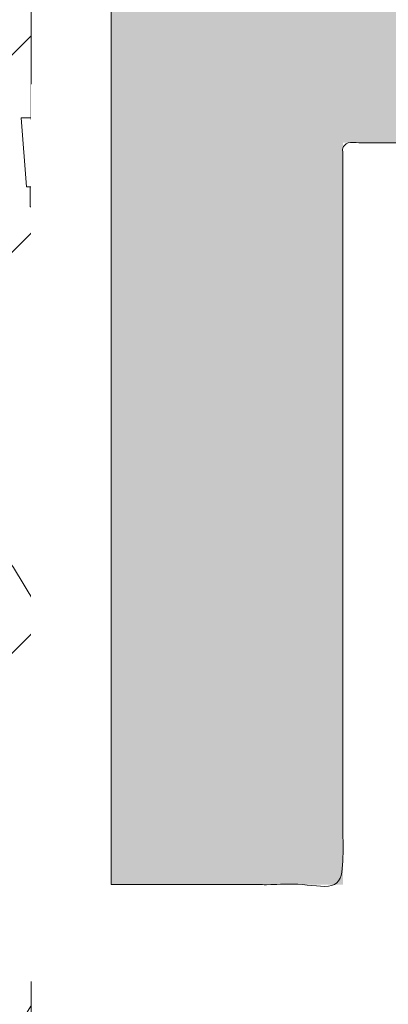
# Model space of a CAD drawing. Header units: inches. Extents: x -416 to -272, y -73 to 47.
# Tile 8 of 206: x -408.934 to -408.386, y -23.252 to -21.789. Entities that reach past the tile are written whole.
import ezdxf

# ---------------------------------------------------------------- set-up
doc = ezdxf.new("R2010")
doc.units = ezdxf.units.IN
doc.header["$LTSCALE"] = 32
doc.header["$MEASUREMENT"] = 0
doc.linetypes.add('Dash Style-1', pattern=[0.083328, 0.041656, -0.041672])
for name, color, linetype, lineweight in [('Black', 7, 'Continuous', 18), ('DashLine', 7, 'Continuous', 13), ('DashLineFill', 7, 'Dash Style-1', 13), ('Drawing', 7, 'Continuous', 18), ('Metal-Black', 7, 'Continuous', 18), ('Metal-DeskStructure', 7, 'Continuous', 13), ('None', 7, 'Continuous', 18), ('SolidLine', 7, 'Continuous', 15), ('Wood_1-H', 7, 'Continuous', 13)]:
    doc.layers.add(name, color=color, linetype=linetype, lineweight=lineweight)
pattern_1 = [(45, (0, 0), (-1.61301565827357, 1.935715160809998), []), (45, (-1.0608, 1.0608), (-0.4723460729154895, 0.4167612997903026), [])]

# ---------------------------------------------------------------- blocks, each defined once
blk = doc.blocks.new('1BRPFY-Leg_Plate (2D)')
at = {"layer": 'DashLineFill', "linetype": 'Continuous', "lineweight": 13}
h = blk.add_hatch(dxfattribs=at)
h.set_pattern_fill('Steel', color=253, style=0, pattern_type=2)
h.set_pattern_definition(pattern_1)
edge = h.paths.add_edge_path()
edge.add_arc((-1.704724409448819, 1.704724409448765), 0.1259842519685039, 90, 180, ccw=False)
edge.add_line((-1.704724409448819, 1.830708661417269), (1.704724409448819, 1.830708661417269))
edge.add_arc((1.704724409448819, 1.704724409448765), 0.1259842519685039, 0, 90, ccw=False)
edge.add_line((1.830708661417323, 1.704724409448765), (1.830708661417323, -1.704724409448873))
edge.add_arc((1.704724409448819, -1.704724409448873), 0.125984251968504, -89.99999999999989, 1.1368683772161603e-13, ccw=False)
edge.add_line((1.704724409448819, -1.830708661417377), (-1.704724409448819, -1.830708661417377))
edge.add_arc((-1.704724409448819, -1.704724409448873), 0.125984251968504, 180, 269.99999999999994, ccw=False)
edge.add_line((-1.830708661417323, -1.704724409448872), (-1.830708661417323, 1.704724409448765))
at = {"layer": 'DashLineFill', "flags": 128}
blk.add_lwpolyline([(-1.830708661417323, 1.704724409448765, -0.414213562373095), (-1.704724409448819, 1.830708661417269), (1.704724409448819, 1.830708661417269, -0.414213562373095), (1.830708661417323, 1.704724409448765), (1.830708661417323, -1.704724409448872, -0.414213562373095), (1.704724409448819, -1.830708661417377), (-1.704724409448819, -1.830708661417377, -0.414213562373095), (-1.830708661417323, -1.704724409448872)], format="xyb", close=True, dxfattribs=at)
blk = doc.blocks.new('1BP8DW-Leveler (2D)')
at = {"layer": 'DashLine', "flags": 128}
for points in [[(0.625, -1.786516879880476e-14), (0.6219904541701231, -0.06126071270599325), (0.6129908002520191, -0.1219314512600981), (0.5980877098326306, -0.1814279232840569), (0.5774247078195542, -0.2391771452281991), (0.551200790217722, -0.2946229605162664), (0.5196685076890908, -0.3472313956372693), (0.4831315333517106, -0.3964958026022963), (0.4419417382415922, -0.4419417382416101), (0.3964958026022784, -0.4831315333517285), (0.3472313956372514, -0.5196685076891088), (0.2946229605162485, -0.5512007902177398), (0.2391771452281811, -0.5774247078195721), (0.181427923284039, -0.5980877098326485), (0.1219314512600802, -0.612990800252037), (0.06126071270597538, -0.6219904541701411), (0, -0.625000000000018), (-0.06126071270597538, -0.6219904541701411), (-0.1219314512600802, -0.612990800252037), (-0.181427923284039, -0.5980877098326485), (-0.2391771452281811, -0.5774247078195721), (-0.2946229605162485, -0.5512007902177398), (-0.3472313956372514, -0.5196685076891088), (-0.3964958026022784, -0.4831315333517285), (-0.4419417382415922, -0.4419417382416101), (-0.4831315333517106, -0.3964958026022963), (-0.5196685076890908, -0.3472313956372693), (-0.551200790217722, -0.2946229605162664), (-0.5774247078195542, -0.2391771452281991), (-0.5980877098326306, -0.1814279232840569), (-0.6129908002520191, -0.1219314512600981), (-0.6219904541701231, -0.06126071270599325), (-0.625, -1.786516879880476e-14), (-0.6219904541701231, 0.06126071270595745), (-0.6129908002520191, 0.1219314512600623), (-0.5980877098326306, 0.1814279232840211), (-0.5774247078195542, 0.2391771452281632), (-0.551200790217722, 0.2946229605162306), (-0.5196685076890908, 0.3472313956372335), (-0.4831315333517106, 0.3964958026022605), (-0.4419417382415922, 0.4419417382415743), (-0.3964958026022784, 0.4831315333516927), (-0.3472313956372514, 0.5196685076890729), (-0.2946229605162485, 0.5512007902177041), (-0.2391771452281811, 0.5774247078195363), (-0.181427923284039, 0.5980877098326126), (-0.1219314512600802, 0.6129908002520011), (-0.06126071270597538, 0.6219904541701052), (0, 0.6249999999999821), (0.06126071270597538, 0.6219904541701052), (0.1219314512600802, 0.6129908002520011), (0.181427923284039, 0.5980877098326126), (0.2391771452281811, 0.5774247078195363), (0.2946229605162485, 0.5512007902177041), (0.3472313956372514, 0.5196685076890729), (0.3964958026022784, 0.4831315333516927), (0.4419417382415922, 0.4419417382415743), (0.4831315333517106, 0.3964958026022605), (0.5196685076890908, 0.3472313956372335), (0.551200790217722, 0.2946229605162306), (0.5774247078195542, 0.2391771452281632), (0.5980877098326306, 0.1814279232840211), (0.6129908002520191, 0.1219314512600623), (0.6219904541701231, 0.06126071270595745)], [(0, 0.1562499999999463), (0.01531517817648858, 0.1554976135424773), (0.03048286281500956, 0.1532477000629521), (0.04535698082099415, 0.1495219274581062), (0.05979428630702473, 0.1443561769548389), (0.07365574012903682, 0.1378001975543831), (0.08680784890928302, 0.129917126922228), (0.09912395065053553, 0.1207828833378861), (0.1104854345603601, 0.1104854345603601), (0.1207828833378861, 0.09912395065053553), (0.129917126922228, 0.08680784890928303), (0.1378001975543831, 0.0736557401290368), (0.1443561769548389, 0.05979428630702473), (0.1495219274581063, 0.04535698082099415), (0.1532477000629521, 0.03048286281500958), (0.1554976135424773, 0.01531517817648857), (0.1562499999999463, 9.56755311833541e-18), (0.1554976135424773, -0.01531517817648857), (0.1532477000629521, -0.03048286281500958), (0.1495219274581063, -0.04535698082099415), (0.1443561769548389, -0.05979428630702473), (0.1378001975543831, -0.0736557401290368), (0.129917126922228, -0.08680784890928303), (0.1207828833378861, -0.09912395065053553), (0.1104854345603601, -0.1104854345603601), (0.09912395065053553, -0.1207828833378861), (0.08680784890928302, -0.129917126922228), (0.07365574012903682, -0.1378001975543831), (0.05979428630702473, -0.1443561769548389), (0.04535698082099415, -0.1495219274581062), (0.03048286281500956, -0.1532477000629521), (0.01531517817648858, -0.1554976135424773), (0, -0.1562499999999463), (-0.01531517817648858, -0.1554976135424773), (-0.03048286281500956, -0.1532477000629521), (-0.04535698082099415, -0.1495219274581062), (-0.05979428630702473, -0.1443561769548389), (-0.07365574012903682, -0.1378001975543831), (-0.08680784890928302, -0.129917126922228), (-0.09912395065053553, -0.1207828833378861), (-0.1104854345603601, -0.1104854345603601), (-0.1207828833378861, -0.09912395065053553), (-0.129917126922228, -0.08680784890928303), (-0.1378001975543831, -0.0736557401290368), (-0.1443561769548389, -0.05979428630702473), (-0.1495219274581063, -0.04535698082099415), (-0.1532477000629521, -0.03048286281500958), (-0.1554976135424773, -0.01531517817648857), (-0.1562499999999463, 9.56755311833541e-18), (-0.1554976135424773, 0.01531517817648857), (-0.1532477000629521, 0.03048286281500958), (-0.1495219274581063, 0.04535698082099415), (-0.1443561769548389, 0.05979428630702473), (-0.1378001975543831, 0.0736557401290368), (-0.129917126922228, 0.08680784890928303), (-0.1207828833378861, 0.09912395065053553), (-0.1104854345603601, 0.1104854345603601), (-0.09912395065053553, 0.1207828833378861), (-0.08680784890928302, 0.129917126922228), (-0.07365574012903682, 0.1378001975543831), (-0.05979428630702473, 0.1443561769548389), (-0.04535698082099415, 0.1495219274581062), (-0.03048286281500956, 0.1532477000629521), (-0.01531517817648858, 0.1554976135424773)], [(5.740531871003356e-18, 0.09374999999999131), (-0.08118988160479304, 0.04687499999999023), (-0.08118988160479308, -0.04687500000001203), (-1.722159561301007e-17, -0.09375000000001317), (0.08118988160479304, -0.04687500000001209), (0.08118988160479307, 0.0468749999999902)]]:
    blk.add_lwpolyline(points, close=True, dxfattribs=at)
blk = doc.blocks.new('1BRPX8-Util_Bkt_Lg-F (2D)')
at = {"layer": 'DashLineFill', "linetype": 'Continuous', "lineweight": 13}
h = blk.add_hatch(dxfattribs=at)
h.set_pattern_fill('Steel', color=253, style=0, pattern_type=2)
h.set_pattern_definition(pattern_1)
edge = h.paths.add_edge_path()
edge.add_line((-4.468503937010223, 7.539370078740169), (-2.421259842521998, 7.539370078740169))
edge.add_line((-2.421259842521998, 7.539370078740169), (-2.421259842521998, 7.917322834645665))
edge.add_arc((-2.303149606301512, 7.91732283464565), 0.1181102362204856, 90.0000000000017, 179.9999999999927, ccw=False)
edge.add_line((-2.303149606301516, 8.035433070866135), (2.303149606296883, 8.035433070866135))
edge.add_arc((2.30314960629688, 7.917322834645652), 0.1181102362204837, 6.423306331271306e-12, 89.99999999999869, ccw=False)
edge.add_line((2.421259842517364, 7.917322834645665), (2.421259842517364, 7.539370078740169))
edge.add_line((2.421259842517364, 7.539370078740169), (4.46850393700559, 7.539370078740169))
edge.add_line((4.46850393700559, 7.539370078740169), (4.46850393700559, 7.405511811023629))
edge.add_line((4.46850393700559, 7.405511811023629), (3.129921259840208, 7.405511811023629))
edge.add_line((3.129921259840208, 7.405511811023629), (3.129921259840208, -2.011811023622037))
edge.add_line((3.129921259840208, -2.011811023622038), (4.46850393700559, -2.011811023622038))
edge.add_line((4.46850393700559, -2.011811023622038), (4.46850393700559, -2.145669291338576))
edge.add_line((4.46850393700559, -2.145669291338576), (2.421259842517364, -2.145669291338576))
edge.add_line((2.421259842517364, -2.145669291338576), (2.421259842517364, -2.523622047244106))
edge.add_arc((2.303149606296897, -2.523622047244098), 0.1181102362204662, 269.9999999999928, 359.9999999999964, ccw=False)
edge.add_line((2.303149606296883, -2.641732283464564), (-2.303149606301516, -2.641732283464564))
edge.add_arc((-2.303149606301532, -2.523622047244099), 0.1181102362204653, 180.0000000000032, 270.0000000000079, ccw=False)
edge.add_line((-2.421259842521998, -2.523622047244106), (-2.421259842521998, -2.145669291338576))
edge.add_line((-2.421259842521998, -2.145669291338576), (-4.468503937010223, -2.145669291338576))
edge.add_line((-4.468503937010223, -2.145669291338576), (-4.468503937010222, -2.011811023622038))
edge.add_line((-4.468503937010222, -2.011811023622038), (-3.129921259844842, -2.011811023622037))
edge.add_line((-3.129921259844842, -2.011811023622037), (-3.129921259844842, 7.405511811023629))
edge.add_line((-3.129921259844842, 7.405511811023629), (-4.468503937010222, 7.405511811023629))
edge.add_line((-4.468503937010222, 7.405511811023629), (-4.468503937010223, 7.539370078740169))
at = {"layer": 'Metal-Black', "color": 7}
blk.add_blockref('1BP8DW-Leveler (2D)', (-2.730757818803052, -1.150718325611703), dxfattribs=at)
blk = doc.blocks.new('Slate-LegBrace (2D)')
at = {"layer": 'DashLineFill', "linetype": 'Continuous', "lineweight": 13}
h = blk.add_hatch(dxfattribs=at)
h.set_pattern_fill('Steel', color=253, style=0, pattern_type=2)
h.set_pattern_definition(pattern_1)
h.paths.add_polyline_path([(-2.186309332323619, -0.2676096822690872), (-2.186309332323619, -0.2375137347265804), (-1.992015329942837, -0.2375137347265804), (-1.992015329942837, -0.02575645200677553), (-1.988265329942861, -0.02575645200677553), (-1.988265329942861, 0.7034311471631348), (-1.929210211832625, 0.762486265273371), (-1.734820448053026, 0.762486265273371), (-1.67576532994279, 0.7034311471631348), (-1.67576532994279, -0.02575645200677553), (-1.672015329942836, -0.02575645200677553), (-1.672015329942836, -0.2375137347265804), (-1.477721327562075, -0.2375137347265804), (-1.477721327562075, -0.2676096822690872)])
h = blk.add_hatch(dxfattribs=at)
h.set_pattern_fill('Steel', color=253, style=0, pattern_type=2)
h.set_pattern_definition(pattern_1)
edge = h.paths.add_edge_path()
edge.add_line((-2.199587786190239, -0.1351515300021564), (-1.374775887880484, -0.1351515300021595))
edge.add_arc((3.774758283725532e-15, -0.01355418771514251), 1.380142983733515, 185.0545920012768, 354.9454079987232)
edge.add_line((1.374775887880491, -0.13515153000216), (2.199718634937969, -0.1351515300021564))
edge.add_arc((6.542437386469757e-05, -0.01705725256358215), 2.202821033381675, 183.0731271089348, 356.92687289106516, ccw=False)
h = blk.add_hatch(dxfattribs=at)
h.set_pattern_fill('Steel', color=253, style=0, pattern_type=2)
h.set_pattern_definition(pattern_1)
edge = h.paths.add_edge_path()
edge.add_line((2.191696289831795, -0.2375138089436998), (1.463739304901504, -0.2375137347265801))
edge.add_arc((-6.542437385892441e-05, -0.01704129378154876), 1.480314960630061, 188.5652811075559, 351.4347188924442, ccw=False)
edge.add_line((-1.463870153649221, -0.2375137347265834), (-2.191827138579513, -0.2375138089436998))
edge.add_line((-2.191827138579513, -0.2375138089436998), (-2.199718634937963, -0.1351515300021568))
edge.add_line((-2.199718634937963, -0.1351515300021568), (-1.374775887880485, -0.1351515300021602))
edge.add_arc((2.886579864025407e-15, -0.01355418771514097), 1.380142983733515, 185.0545920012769, 354.9454079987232)
edge.add_line((1.37477588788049, -0.1351515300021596), (2.199587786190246, -0.1351515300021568))
edge.add_line((2.199587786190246, -0.1351515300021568), (2.191696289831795, -0.2375138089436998))
h = blk.add_hatch(dxfattribs=at)
h.set_pattern_fill('Steel', color=253, style=0, pattern_type=2)
h.set_pattern_definition(pattern_1)
h.paths.add_polyline_path([(-1.738774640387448, -0.9363963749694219), (-1.7304820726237, -0.9368037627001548), (-1.722269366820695, -0.9380220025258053), (-1.714215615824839, -0.940039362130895), (-1.706398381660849, -0.9428364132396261), (-1.698892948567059, -0.9463862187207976), (-1.69177159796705, -0.9506545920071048), (-1.685102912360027, -0.9556004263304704), (-1.678951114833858, -0.9611760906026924), (-1.673375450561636, -0.9673278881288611), (-1.66842961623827, -0.9739965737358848), (-1.664161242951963, -0.9811179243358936), (-1.660611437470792, -0.9886233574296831), (-1.657814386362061, -0.9964405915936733), (-1.655797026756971, -1.00449434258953), (-1.65457878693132, -1.012707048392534), (-1.654171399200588, -1.020999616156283), (-1.65457878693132, -1.029292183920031), (-1.655797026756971, -1.037504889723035), (-1.657814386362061, -1.045558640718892), (-1.660611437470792, -1.053375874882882), (-1.664161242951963, -1.060881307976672), (-1.66842961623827, -1.06800265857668), (-1.673375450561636, -1.074671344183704), (-1.678951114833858, -1.080823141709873), (-1.685102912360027, -1.086398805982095), (-1.69177159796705, -1.09134464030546), (-1.698892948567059, -1.095613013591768), (-1.706398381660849, -1.099162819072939), (-1.714215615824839, -1.10195987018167), (-1.722269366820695, -1.10397722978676), (-1.7304820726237, -1.10519546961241), (-1.738774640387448, -1.105602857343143), (-1.747067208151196, -1.10519546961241), (-1.755279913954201, -1.10397722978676), (-1.763333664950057, -1.10195987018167), (-1.771150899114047, -1.099162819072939), (-1.778656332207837, -1.095613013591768), (-1.785777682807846, -1.09134464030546), (-1.79244636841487, -1.086398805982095), (-1.798598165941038, -1.080823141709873), (-1.80417383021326, -1.074671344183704), (-1.809119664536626, -1.06800265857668), (-1.813388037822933, -1.060881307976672), (-1.816937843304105, -1.053375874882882), (-1.819734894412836, -1.045558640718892), (-1.821752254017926, -1.037504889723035), (-1.822970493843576, -1.029292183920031), (-1.823377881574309, -1.020999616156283), (-1.822970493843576, -1.012707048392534), (-1.821752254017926, -1.00449434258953), (-1.819734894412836, -0.9964405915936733), (-1.816937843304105, -0.9886233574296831), (-1.813388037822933, -0.9811179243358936), (-1.809119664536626, -0.9739965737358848), (-1.80417383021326, -0.9673278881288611), (-1.798598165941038, -0.9611760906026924), (-1.79244636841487, -0.9556004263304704), (-1.785777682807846, -0.9506545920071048), (-1.778656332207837, -0.9463862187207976), (-1.771150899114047, -0.9428364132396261), (-1.763333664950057, -0.940039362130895), (-1.755279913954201, -0.9380220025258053), (-1.747067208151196, -0.9368037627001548)])
at = {"layer": 'DashLineFill', "flags": 128}
for points in [[(-2.186309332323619, -0.2676096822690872), (-2.186309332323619, -0.2375137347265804), (-1.992015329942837, -0.2375137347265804), (-1.992015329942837, -0.02575645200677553), (-1.988265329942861, -0.02575645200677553), (-1.988265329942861, 0.7034311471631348), (-1.929210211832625, 0.762486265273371), (-1.734820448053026, 0.762486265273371), (-1.67576532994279, 0.7034311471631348), (-1.67576532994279, -0.02575645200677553), (-1.672015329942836, -0.02575645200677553), (-1.672015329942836, -0.2375137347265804), (-1.477721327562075, -0.2375137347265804), (-1.477721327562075, -0.2676096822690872)], [(-1.738774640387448, -0.9363963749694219), (-1.7304820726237, -0.9368037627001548), (-1.722269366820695, -0.9380220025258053), (-1.714215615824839, -0.940039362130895), (-1.706398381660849, -0.9428364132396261), (-1.698892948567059, -0.9463862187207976), (-1.69177159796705, -0.9506545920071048), (-1.685102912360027, -0.9556004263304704), (-1.678951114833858, -0.9611760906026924), (-1.673375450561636, -0.9673278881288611), (-1.66842961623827, -0.9739965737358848), (-1.664161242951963, -0.9811179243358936), (-1.660611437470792, -0.9886233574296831), (-1.657814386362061, -0.9964405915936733), (-1.655797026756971, -1.00449434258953), (-1.65457878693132, -1.012707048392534), (-1.654171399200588, -1.020999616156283), (-1.65457878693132, -1.029292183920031), (-1.655797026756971, -1.037504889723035), (-1.657814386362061, -1.045558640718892), (-1.660611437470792, -1.053375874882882), (-1.664161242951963, -1.060881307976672), (-1.66842961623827, -1.06800265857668), (-1.673375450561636, -1.074671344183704), (-1.678951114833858, -1.080823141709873), (-1.685102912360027, -1.086398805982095), (-1.69177159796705, -1.09134464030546), (-1.698892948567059, -1.095613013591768), (-1.706398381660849, -1.099162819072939), (-1.714215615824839, -1.10195987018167), (-1.722269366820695, -1.10397722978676), (-1.7304820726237, -1.10519546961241), (-1.738774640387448, -1.105602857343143), (-1.747067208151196, -1.10519546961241), (-1.755279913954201, -1.10397722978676), (-1.763333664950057, -1.10195987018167), (-1.771150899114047, -1.099162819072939), (-1.778656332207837, -1.095613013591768), (-1.785777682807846, -1.09134464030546), (-1.79244636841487, -1.086398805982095), (-1.798598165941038, -1.080823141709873), (-1.80417383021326, -1.074671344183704), (-1.809119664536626, -1.06800265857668), (-1.813388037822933, -1.060881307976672), (-1.816937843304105, -1.053375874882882), (-1.819734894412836, -1.045558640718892), (-1.821752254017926, -1.037504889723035), (-1.822970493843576, -1.029292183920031), (-1.823377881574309, -1.020999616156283), (-1.822970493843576, -1.012707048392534), (-1.821752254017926, -1.00449434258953), (-1.819734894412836, -0.9964405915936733), (-1.816937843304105, -0.9886233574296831), (-1.813388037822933, -0.9811179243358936), (-1.809119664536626, -0.9739965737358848), (-1.80417383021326, -0.9673278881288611), (-1.798598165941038, -0.9611760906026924), (-1.79244636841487, -0.9556004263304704), (-1.785777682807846, -0.9506545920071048), (-1.778656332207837, -0.9463862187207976), (-1.771150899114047, -0.9428364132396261), (-1.763333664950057, -0.940039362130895), (-1.755279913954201, -0.9380220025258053), (-1.747067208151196, -0.9368037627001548)]]:
    blk.add_lwpolyline(points, close=True, dxfattribs=at)
for points in [[(2.191696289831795, -0.2375138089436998), (1.463739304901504, -0.2375137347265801, -0.860662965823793), (-1.463870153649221, -0.2375137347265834), (-2.191827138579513, -0.2375138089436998), (-2.199718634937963, -0.1351515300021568), (-1.374775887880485, -0.1351515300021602, 0.9154551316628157), (1.37477588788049, -0.1351515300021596), (2.199587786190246, -0.1351515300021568)], [(-2.199587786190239, -0.1351515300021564), (-1.374775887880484, -0.1351515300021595, 0.9154551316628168), (1.374775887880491, -0.13515153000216), (2.199718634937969, -0.1351515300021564, -0.9477524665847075)]]:
    blk.add_lwpolyline(points, format="xyb", close=True, dxfattribs=at)
blk = doc.blocks.new('TLLegSleeve (2D)')
at = {"layer": 'DashLineFill', "linetype": 'Continuous', "lineweight": 13}
h = blk.add_hatch(dxfattribs=at)
h.set_pattern_fill('Steel', color=253, style=0, pattern_type=2)
h.set_pattern_definition(pattern_1)
edge = h.paths.add_edge_path()
edge.add_line((1.08267716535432, 1.402343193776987), (1.08267716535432, 2.913385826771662))
edge.add_arc((-1.707523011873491e-13, 2.913385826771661), 1.08267716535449, 4.479377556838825e-14, 180)
edge.add_line((-1.082677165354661, 2.913385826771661), (-1.08267716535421, 1.402343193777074))
edge.add_arc((-1.332267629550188e-15, 2.886579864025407e-15), 1.771653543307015, 127.6698869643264, 412.330113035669)
edge.add_line((1.08267716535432, 1.402343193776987), (1.08267716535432, 1.402343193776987))
edge = h.paths.add_edge_path()
edge.add_arc((1.665334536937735e-15, 2.91338582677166), 0.7480314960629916, 0, 180, ccw=False)
edge.add_arc((1.665334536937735e-15, 2.91338582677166), 0.7480314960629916, 180, 360, ccw=False)
edge = h.paths.add_edge_path()
edge.add_arc((-1.723066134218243e-13, 9.149983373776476e-17), 1.437007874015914, 0, 180, ccw=False)
edge.add_arc((-1.723066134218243e-13, 5.70119602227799e-16), 1.437007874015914, 180, 360, ccw=False)
at = {"layer": 'DashLineFill', "flags": 128}
blk.add_lwpolyline([(1.08267716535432, 1.402343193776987), (1.08267716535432, 2.913385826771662, 0.9999999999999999), (-1.082677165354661, 2.913385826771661), (-1.08267716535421, 1.402343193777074, 2.931618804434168), (1.08267716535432, 1.402343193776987)], format="xyb", close=True, dxfattribs=at)
blk = doc.blocks.new('Group-84')
at = {"layer": 'SolidLine', "flags": 128}
blk.add_lwpolyline([(7.34251968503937, -8.30708661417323, -0.414213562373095), (9.05511811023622, -6.594488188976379, -0.414213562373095), (10.76771653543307, -8.30708661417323, -0.414213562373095), (9.05511811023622, -10.01968503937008, -0.414213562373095)], format="xyb", close=True, dxfattribs=at)
at = {"layer": 'Wood_1-H', "color": 7}
for name in ['1BRPX8-Util_Bkt_Lg-F (2D)', 'TLLegSleeve (2D)', 'Slate-LegBrace (2D)', '1BRPFY-Leg_Plate (2D)']:
    blk.add_blockref(name, (9.05511811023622, -8.30708661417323), dxfattribs=at)
blk = doc.blocks.new('Group-50')
at = {"layer": 'DashLineFill', "linetype": 'Continuous', "lineweight": 13}
h = blk.add_hatch(dxfattribs=at)
h.set_pattern_fill('Steel', color=253, style=0, pattern_type=2)
h.set_pattern_definition(pattern_1)
h.paths.add_polyline_path([(-2.066929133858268, 1.397637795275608), (2.066929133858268, 1.397637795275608), (2.066929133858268, 0.1377952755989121), (2.106299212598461, 0.1377952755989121), (2.106299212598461, -0.1377952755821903), (2.066929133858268, -0.1377952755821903), (2.066929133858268, -5.275590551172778), (2.106299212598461, -5.275590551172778), (2.106299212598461, -5.55118110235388), (2.066929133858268, -5.55118110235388), (2.066929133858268, -5.82677165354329), (-2.066929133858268, -5.82677165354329), (-2.066929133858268, -5.55118110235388), (-2.106299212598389, -5.55118110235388), (-2.106299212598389, -5.275590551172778), (-2.066929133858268, -5.275590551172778), (-2.066929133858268, -0.1377952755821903), (-2.106299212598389, -0.1377952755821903), (-2.106299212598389, 0.1377952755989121), (-2.066929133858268, 0.1377952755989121)])
at = {"layer": 'DashLineFill', "flags": 128}
blk.add_lwpolyline([(-2.066929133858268, 1.397637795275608), (2.066929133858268, 1.397637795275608), (2.066929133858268, 0.1377952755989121), (2.106299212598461, 0.1377952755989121), (2.106299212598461, -0.1377952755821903), (2.066929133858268, -0.1377952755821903), (2.066929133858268, -5.275590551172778), (2.106299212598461, -5.275590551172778), (2.106299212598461, -5.55118110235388), (2.066929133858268, -5.55118110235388), (2.066929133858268, -5.82677165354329), (-2.066929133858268, -5.82677165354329), (-2.066929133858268, -5.55118110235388), (-2.106299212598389, -5.55118110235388), (-2.106299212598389, -5.275590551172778), (-2.066929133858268, -5.275590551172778), (-2.066929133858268, -0.1377952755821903), (-2.106299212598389, -0.1377952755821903), (-2.106299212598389, 0.1377952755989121), (-2.066929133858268, 0.1377952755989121)], close=True, dxfattribs=at)
blk = doc.blocks.new('TL14_upper_leg (2D)')
at = {"layer": 'DashLine', "color": 7}
blk.add_blockref('Group-50', (0, 0), dxfattribs=at)
blk = doc.blocks.new('1BRPT9-Bracket (2D)')
at = {"layer": 'DashLineFill', "linetype": 'Continuous', "lineweight": 13}
h = blk.add_hatch(dxfattribs=at)
h.set_pattern_fill('Steel', color=253, style=0, pattern_type=2)
h.set_pattern_definition(pattern_1)
edge = h.paths.add_edge_path()
edge.add_line((-2.32206875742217, -8.74015748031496), (-2.32206875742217, 8.740157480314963))
edge.add_line((-2.32206875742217, 8.740157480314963), (1.677931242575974, 8.740157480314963))
edge.add_arc((1.677931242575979, 8.488188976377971), 0.2519685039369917, -3.979039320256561e-12, 90.0000000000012, ccw=False)
edge.add_line((1.929899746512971, 8.488188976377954), (1.929899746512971, 7.480314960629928))
edge.add_line((1.929899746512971, 7.480314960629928), (2.323600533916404, 7.461135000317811))
edge.add_line((2.323600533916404, 7.461135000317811), (2.323600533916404, -7.480314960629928))
edge.add_line((2.323600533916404, -7.480314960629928), (1.929899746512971, -7.480314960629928))
edge.add_line((1.929899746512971, -7.480314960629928), (1.929899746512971, -8.488188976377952))
edge.add_arc((1.677931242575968, -8.488188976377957), 0.2519685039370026, -90.00000000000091, 1.0800249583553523e-12, ccw=False)
edge.add_line((1.677931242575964, -8.74015748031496), (-2.32206875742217, -8.74015748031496))
blk = doc.blocks.new('Group-72')
at = {"layer": 'Metal-DeskStructure', "linetype": 'Continuous', "lineweight": 0, "true_color": 0xff0000}
h = blk.add_hatch(color=1, dxfattribs=at)
h.paths.add_polyline_path([(-1.987219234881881, -1.274606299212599), (-1.987219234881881, 1.274606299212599), (-0.8719385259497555, 1.274606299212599), (-0.7915355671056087, 1.273487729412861), (-0.7161115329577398, 1.270132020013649), (-0.645666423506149, 1.264539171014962), (-0.5802002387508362, 1.256709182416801), (-0.5197129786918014, 1.246642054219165), (-0.4642046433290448, 1.234337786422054), (-0.4136752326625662, 1.219796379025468), (-0.3681247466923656, 1.203017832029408), (-0.3261402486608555, 1.18341340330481), (-0.2863088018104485, 1.160394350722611), (-0.2486304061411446, 1.133960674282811), (-0.2131050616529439, 1.10411237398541), (-0.1797327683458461, 1.070849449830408), (-0.1485135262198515, 1.034171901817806), (-0.1194473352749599, 0.9940797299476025), (-0.09253419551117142, 0.9505729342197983), (-0.06831236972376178, 0.9047532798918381), (-0.04732012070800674, 0.8577225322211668), (-0.02955744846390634, 0.8094806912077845), (-0.01502435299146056, 0.7600277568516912), (-0.003720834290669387, 0.7093637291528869), (0.004353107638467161, 0.6574886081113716), (0.00919747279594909, 0.604402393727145), (0.0108122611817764, 0.5501050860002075), (0.00814617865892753, 0.4809719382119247), (0.000147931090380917, 0.4145973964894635), (-0.01318248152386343, 0.3509814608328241), (-0.03184505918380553, 0.2901241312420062), (-0.05583980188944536, 0.23202540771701), (-0.08516670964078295, 0.1766852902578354), (-0.1198257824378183, 0.1241037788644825), (-0.1598170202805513, 0.0742808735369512), (-0.2053927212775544, 0.02804076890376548), (-0.2568051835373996, -0.01379234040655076), (-0.3140544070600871, -0.05121845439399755), (-0.3771403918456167, -0.08423757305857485), (-0.4460631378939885, -0.1128496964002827), (-0.5208226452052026, -0.137054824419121), (-0.6014189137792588, -0.1568529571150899), (-0.6878519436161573, -0.1722440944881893), (-0.6570364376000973, -0.1878368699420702), (-0.6281048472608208, -0.203396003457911), (-0.6010571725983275, -0.2189214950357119), (-0.5758934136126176, -0.2344133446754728), (-0.552613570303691, -0.2498715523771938), (-0.5312176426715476, -0.2652961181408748), (-0.5117056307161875, -0.2806870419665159), (-0.4940775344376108, -0.2960443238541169), (-0.4592922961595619, -0.3297530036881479), (-0.4249107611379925, -0.3652110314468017), (-0.3909329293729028, -0.4024184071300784), (-0.3573588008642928, -0.4413751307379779), (-0.3241883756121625, -0.4820812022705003), (-0.2914216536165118, -0.5245366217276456), (-0.2590586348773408, -0.5687413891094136), (-0.2270993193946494, -0.6146955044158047), (0.1981284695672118, -1.274606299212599), (-0.199109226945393, -1.274606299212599), (-0.5274503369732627, -0.7707919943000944), (-0.5624626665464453, -0.7177646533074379), (-0.5959106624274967, -0.667950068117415), (-0.627794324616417, -0.6213482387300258), (-0.6581136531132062, -0.57795916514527), (-0.6868686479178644, -0.5377828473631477), (-0.7140593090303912, -0.5008192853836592), (-0.739685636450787, -0.4670684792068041), (-0.7637476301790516, -0.4365304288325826), (-0.7867246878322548, -0.408532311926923), (-0.8090962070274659, -0.3824013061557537), (-0.8308621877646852, -0.3581374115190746), (-0.8520226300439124, -0.3357406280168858), (-0.872577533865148, -0.3152109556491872), (-0.8925268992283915, -0.2965483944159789), (-0.911870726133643, -0.2797529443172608), (-0.9306090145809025, -0.264824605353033), (-0.9490697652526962, -0.2513512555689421), (-0.9675809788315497, -0.2389207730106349), (-0.9861426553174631, -0.2275331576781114), (-1.004754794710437, -0.2171884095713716), (-1.02341739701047, -0.2078865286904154), (-1.042130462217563, -0.1996275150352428), (-1.060893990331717, -0.192411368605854), (-1.07970798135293, -0.1862380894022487), (-1.094812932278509, -0.1829582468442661), (-1.112138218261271, -0.1801157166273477), (-1.131683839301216, -0.1777104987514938), (-1.153449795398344, -0.1757425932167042), (-1.177436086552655, -0.1742120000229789), (-1.203642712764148, -0.173118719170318), (-1.232069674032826, -0.1724627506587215), (-1.262716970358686, -0.1722440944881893), (-1.642731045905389, -0.1722440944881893), (-1.642731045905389, -1.274606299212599)])
h.paths.add_polyline_path([(-1.642731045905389, 0.1033464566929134), (-0.9376065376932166, 0.1033464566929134), (-0.8829223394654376, 0.1041370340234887), (-0.831366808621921, 0.1065087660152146), (-0.7829399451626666, 0.1104616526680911), (-0.7376417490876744, 0.1159956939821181), (-0.6954722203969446, 0.1231108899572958), (-0.656431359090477, 0.131807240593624), (-0.6205191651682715, 0.1420847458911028), (-0.5877356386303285, 0.1539434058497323), (-0.5574584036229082, 0.1675514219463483), (-0.5290650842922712, 0.183076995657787), (-0.5025556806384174, 0.2005201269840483), (-0.477930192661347, 0.2198808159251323), (-0.4551886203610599, 0.2411590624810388), (-0.4343309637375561, 0.2643548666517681), (-0.4153572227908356, 0.2894682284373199), (-0.3982673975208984, 0.3164991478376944), (-0.3831287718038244, 0.3447916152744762), (-0.3700086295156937, 0.3736896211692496), (-0.3589069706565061, 0.4031931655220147), (-0.3498237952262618, 0.4333022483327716), (-0.3427591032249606, 0.4640168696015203), (-0.3377128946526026, 0.4953370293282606), (-0.3346851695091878, 0.5272627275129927), (-0.3336759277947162, 0.5597939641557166), (-0.3356439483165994, 0.6066395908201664), (-0.3415480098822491, 0.6513658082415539), (-0.3513881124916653, 0.693972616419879), (-0.3651642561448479, 0.7344600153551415), (-0.3828764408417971, 0.7728280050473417), (-0.4045246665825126, 0.8090765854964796), (-0.4301089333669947, 0.8432057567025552), (-0.4596292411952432, 0.8752155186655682), (-0.4934051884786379, 0.9042311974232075), (-0.5317563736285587, 0.9293781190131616), (-0.5746827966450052, 0.9506562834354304), (-0.6221844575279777, 0.9680656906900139), (-0.6742613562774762, 0.9816063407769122), (-0.7309134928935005, 0.9912782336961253), (-0.7921408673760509, 0.9970813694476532), (-0.8579434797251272, 0.9990157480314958), (-1.642731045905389, 0.9990157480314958)])
at = {"layer": 'Metal-DeskStructure', "color": 7}
blk.add_open_spline([(-1.987219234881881, -1.274606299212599), (-1.987219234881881, 0), (-1.987219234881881, 1.274606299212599), (-1.429578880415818, 1.274606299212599), (-0.5403688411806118, 1.274606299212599), (-0.1958806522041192, 1.131429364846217), (0.0108122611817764, 0.7697165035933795), (0.0108122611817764, 0.2680552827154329), (-0.330446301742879, -0.1194935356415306), (-0.6878519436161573, -0.1722440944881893), (-0.5608220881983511, -0.2346824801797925), (-0.4940775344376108, -0.2960443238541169), (-0.3541291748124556, -0.4273803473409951), (-0.2270993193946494, -0.6146955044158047), (-0.01448542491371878, -0.9446509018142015), (0.1981284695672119, -1.274606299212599), (-0.0004903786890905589, -1.274606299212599), (-0.199109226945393, -1.274606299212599), (-0.3632797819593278, -1.022699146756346), (-0.5274503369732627, -0.7707919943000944), (-0.6706283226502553, -0.5522571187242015), (-0.856866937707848, -0.3208037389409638), (-1.004351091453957, -0.2088454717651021), (-1.07970798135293, -0.1862380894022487), (-1.13568711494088, -0.1722440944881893), (-1.452724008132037, -0.1722440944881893), (-1.642731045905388, -0.1722440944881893), (-1.642731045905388, -0.7234251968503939), (-1.642731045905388, -1.274606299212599), (-1.814975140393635, -1.274606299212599), (-1.987219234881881, -1.274606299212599)], degree=2, knots=[0, 0, 0, 0.1376097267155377, 0.1376097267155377, 0.1978139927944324, 0.233611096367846, 0.2694081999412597, 0.3052053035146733, 0.3511799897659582, 0.3971546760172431, 0.3971546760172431, 0.4151671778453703, 0.4151671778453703, 0.4532969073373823, 0.4532969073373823, 0.5194264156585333, 0.5194264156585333, 0.5528882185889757, 0.5528882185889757, 0.6035447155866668, 0.6035447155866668, 0.6475600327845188, 0.6915753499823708, 0.7355906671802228, 0.7355906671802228, 0.7678723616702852, 0.8161582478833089, 0.8161582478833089, 0.9562281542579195, 0.9562281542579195, 1, 1, 1], dxfattribs=at)
blk = doc.blocks.new('SlateLegLocator-R2')
at = {"color": 255, "linetype": 'Dash Style-1', "lineweight": 5}
blk.add_wipeout([(-2.106299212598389, 1.3779527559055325), (2.10629921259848, 1.3779527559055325), (2.10629921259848, -5.807086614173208), (-2.106299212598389, -5.807086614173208)], dxfattribs=at).dxf.layer = 'Black'
at = {"layer": 'Black', "linetype": 'Dash Style-1', "lineweight": 5, "flags": 128}
blk.add_lwpolyline([(-2.106299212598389, 1.377952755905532), (2.106299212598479, 1.377952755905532), (2.106299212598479, -5.807086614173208), (-2.106299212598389, -5.807086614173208)], close=True, dxfattribs=at)
at = {"layer": 'Metal-DeskStructure', "color": 7}
blk.add_blockref('Group-72', (0, 0), dxfattribs=at)
blk = doc.blocks.new('Group-85')
at = {"layer": 'None', "color": 7}
for name, p in [('1BRPT9-Bracket (2D)', (8.976377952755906, -12.00787401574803)), ('1BRPFY-Leg_Plate (2D)', (8.976377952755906, -8.30708661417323)), ('TL14_upper_leg (2D)', (8.976377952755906, -8.30708661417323))]:
    blk.add_blockref(name, p, dxfattribs=at)
blk.add_blockref('SlateLegLocator-R2', (8.976377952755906, -8.30708661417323), dxfattribs=at)
blk = doc.blocks.new('Group-86')
at = {"layer": 'None'}
blk.add_blockref('Group-84', (0, 0), dxfattribs=at)
blk.add_blockref('Group-85', (0, 0), dxfattribs=at)
blk = doc.blocks.new('SL Credenza Desk (2D)-1')
at = {"layer": 'None'}
blk.add_blockref('Group-86', (0, 0), dxfattribs=at)
at = {"layer": 'Drawing', "color": 0, "flags": 1}
for tag in ['Tag', 'Catalog', 'Option1', 'Option2', 'Option3', 'Option4', 'Option5', 'Option6', 'Option7', 'Option8', 'Option9', 'Option10', 'Option11', 'Option12', 'Custom', 'FinishGroup', 'Discount', 'Item2', 'Item3', 'Item6', 'Item9', 'Item10', 'Item12', 'Item13', 'Item16', 'Item19', 'Item20', 'Item21', 'Item22', 'Item23', 'Item24', 'Item25', 'Item8', 'Item18', 'Item1', 'Item4', 'Item5', 'Item7', 'Item11', 'Item14', 'Item15', 'Item17']:
    blk.add_attdef(tag, (-56.28870742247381, -28.99901361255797), '', height=0.007086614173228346, dxfattribs=at)
blk = doc.blocks.new('Group-87')
at = {"layer": 'Drawing'}
blk.add_blockref('SL Credenza Desk (2D)-1', (-56.32807750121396, 1.485347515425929), dxfattribs=at)
at = {"layer": 'Drawing', "color": 0, "flags": 1}
for tag in ['Tag', 'Catalog', 'Option1', 'Option2', 'Option3', 'Option4', 'Option5', 'Option6', 'Option7', 'Option8', 'Option9', 'Option10', 'Option11', 'Option12', 'Custom', 'FinishGroup', 'Discount', 'Item2', 'Item3', 'Item6', 'Item9', 'Item10', 'Item12', 'Item13', 'Item16', 'Item19', 'Item20', 'Item21', 'Item22', 'Item23', 'Item24', 'Item25', 'Item8', 'Item18', 'Item1', 'Item4', 'Item5', 'Item7', 'Item11', 'Item14', 'Item15', 'Item17']:
    blk.add_attdef(tag, (-56.28870742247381, -28.99901361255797), '', height=0.007086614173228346, dxfattribs=at)

msp = doc.modelspace()

# ---------------------------------------------------------------- block references
at = {"layer": 'Drawing', "color": 7}
msp.add_blockref('Group-87', (-359.4593240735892, -14.97747349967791), dxfattribs=at)

doc.saveas('drawing.dxf')
